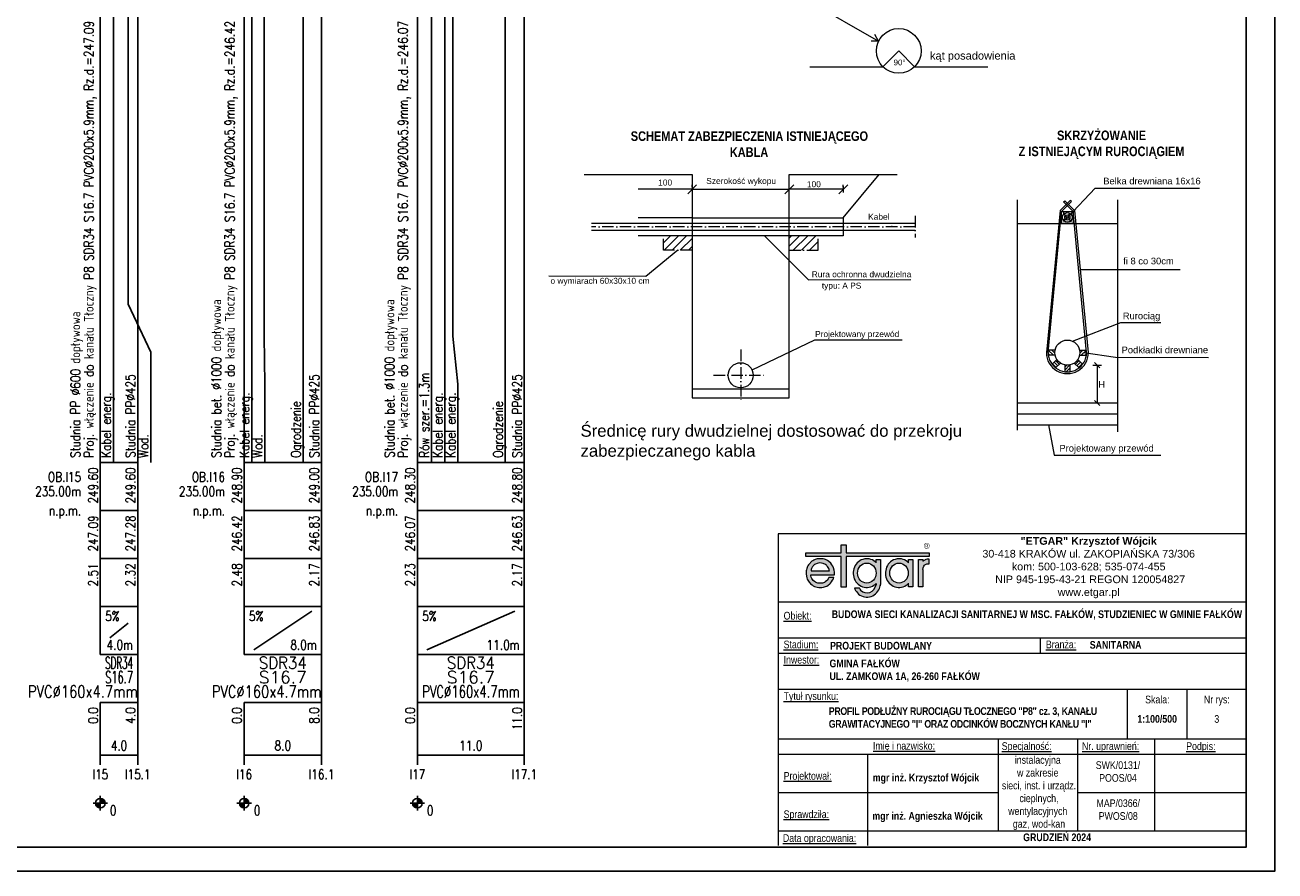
# Model space of a CAD drawing. Header units: metres. Extents: x -25 to 2175, y -3394 to -342.
# Tile 44 of 52: x 1915 to 2175, y -1563 to -1387. Entities that reach past the tile are written whole.
import ezdxf
from ezdxf.enums import TextEntityAlignment as Align

# ---------------------------------------------------------------- set-up
doc = ezdxf.new("R2010")
doc.units = ezdxf.units.M
doc.header["$LTSCALE"] = 0.2
doc.linetypes.add('ACAD_ISO10W100', pattern=[18, 12, -3, 0, -3])
doc.layers.get('0').update_dxf_attribs({"color": 8, "linetype": 'CONTINUOUS'})
doc.layers.add('_00_Formatka', color=7, linetype='CONTINUOUS', lineweight=20)
for name, color, linetype in [('CIENKA', 1, 'CONTINUOUS'), ('linia pomocnicze', 255, 'CONTINUOUS'), ('Linie_tabeli', 7, 'CONTINUOUS'), ('oś', 7, 'CONTINUOUS'), ('Pompownia_P8_Liczby', 7, 'CONTINUOUS'), ('Pompownia_P8_Linie_opisowe', 7, 'CONTINUOUS'), ('Pompownia_P8_Linie_tabeli', 7, 'CONTINUOUS'), ('Pompownia_P8_Opis_PZ', 7, 'CONTINUOUS'), ('Pompownia_P8_Opis_uzbr_n', 7, 'CONTINUOUS'), ('Pompownia_P8_Opis_wl', 7, 'CONTINUOUS'), ('warstwa_nr_0', 8, 'CONTINUOUS'), ('WYMIAR', 4, 'CONTINUOUS')]:
    doc.layers.add(name, color=color, linetype=linetype)
doc.styles.add('Arial', font='arial.ttf')
doc.styles.add('Arial Narrow', font='ARIALN.TTF', dxfattribs={"height": 3.5})
doc.styles.add('OPISOWY', font='txt.shx')
doc.styles.get("Standard").update_dxf_attribs({"font": 'simplex.shx'})
doc.styles.add('TABELA', font='romans.shx', dxfattribs={"height": 2})
pattern_1 = [(45, (1911.9227, -1581.3824), (-0.841899, 0.841899), [])]

# ---------------------------------------------------------------- blocks, each defined once
blk = doc.blocks.new('_Oblique')
at = {"color": 0, "lineweight": -2}
blk.add_line((-0.5, -0.5), (0.5, 0.5), dxfattribs=at)
blk = doc.blocks.new('A$C24AC0CAE')
for color, points in [(3, [(25.67, 9.23), (8.35, 9.23), (8.35, 10.93), (7.36, 10.93), (7.36, 9.23), (0, 9.23), (0, 8.48), (7.36, 8.48), (7.36, 2.1), (8.35, 2.1), (8.35, 8.48), (25.67, 8.48)]), (256, [(25.37, 6.95), (25.67, 6.95), (25.67, 7.92), (25.25, 7.92), (25.03, 7.84), (24.89, 7.78), (24.78, 7.71), (24.68, 7.65), (24.6, 7.6), (24.52, 7.53), (24.45, 7.47), (24.39, 7.47), (24.39, 7.84), (23.5, 7.84), (23.5, 2.15), (24.39, 2.15), (24.39, 5.74), (24.47, 6.12), (24.61, 6.45), (24.73, 6.64), (24.82, 6.71), (24.92, 6.78), (25.06, 6.84), (25.24, 6.91)])]:
    blk.add_hatch(color=color).paths.add_polyline_path(points)
h = blk.add_hatch(color=256)
h.paths.add_polyline_path([(4.95, 2.74), (5.13, 2.92), (5.32, 3.17), (5.56, 3.54), (5.71, 3.84), (5.78, 4.06), (4.79, 4.06), (4.63, 3.8), (4.45, 3.55), (4.26, 3.37), (4.01, 3.17), (3.83, 3.06), (3.45, 2.93), (3.05, 2.88), (2.5, 2.93), (2.27, 3), (1.96, 3.12), (1.78, 3.24), (1.52, 3.48), (1.34, 3.68), (1.22, 3.87), (1.17, 3.99), (1.1, 4.18), (1.04, 4.43), (1.01, 4.65), (5.96, 4.65), (5.95, 5.18), (5.87, 5.64), (5.75, 6.08), (5.57, 6.46), (5.4, 6.75), (5.17, 7.07), (4.8, 7.43), (4.48, 7.64), (4.09, 7.83), (3.87, 7.9), (3.58, 7.97), (3.09, 8), (2.75, 8), (2.3, 7.95), (1.94, 7.84), (1.64, 7.71), (1.4, 7.59), (1.22, 7.46), (1.09, 7.34), (0.97, 7.21), (0.84, 7.09), (0.73, 6.97), (0.66, 6.89), (0.53, 6.72), (0.41, 6.54), (0.34, 6.41), (0.27, 6.25), (0.22, 6.15), (0.17, 5.98), (0.09, 5.7), (0.06, 5.51), (0.03, 5.2), (0.02, 4.85), (0.09, 4.36), (0.18, 3.99), (0.28, 3.73), (0.4, 3.52), (0.53, 3.3), (0.66, 3.14), (0.78, 2.99), (0.97, 2.79), (1.28, 2.53), (1.53, 2.36), (1.81, 2.23), (2.07, 2.12), (2.31, 2.05), (2.69, 1.99), (3, 1.99), (3.3, 1.99), (3.67, 2.05), (3.89, 2.11), (4.05, 2.18), (4.32, 2.3), (4.63, 2.49)])
h.paths.add_polyline_path([(1.06, 5.48), (1.1, 5.75), (1.16, 5.93), (1.28, 6.22), (1.41, 6.4), (1.53, 6.53), (1.65, 6.65), (1.78, 6.77), (1.96, 6.9), (2.3, 7.02), (2.58, 7.09), (2.92, 7.14), (3.24, 7.09), (3.57, 7.03), (3.74, 6.96), (3.93, 6.89), (4.13, 6.76), (4.25, 6.65), (4.38, 6.54), (4.51, 6.4), (4.63, 6.19), (4.75, 5.95), (4.81, 5.78), (4.87, 5.63), (4.88, 5.48)], flags=16)
h = blk.add_hatch(color=256)
edge = h.paths.add_edge_path()
edge.add_line((15.56, 7.84), (14.67, 7.84))
edge.add_line((14.67, 7.84), (14.67, 7.15))
edge.add_spline(control_points=[(14.67, 7.15), (14.6, 7.22), (14.52, 7.29), (14.08, 7.66), (13.64, 7.87), (13.02, 7.99), (12.85, 8), (12.69, 8), (12.4, 8), (12.12, 7.96), (11.41, 7.73), (11, 7.46), (10.35, 6.78), (10.11, 6.36), (9.84, 5.45), (9.81, 4.96), (9.97, 4.03), (10.15, 3.58), (10.7, 2.81), (11.07, 2.5), (11.91, 2.08), (12.39, 1.99), (13.33, 2.05), (13.79, 2.2), (14.36, 2.58), (14.52, 2.71), (14.67, 2.87)], knot_values=[5.520049, 5.520049, 5.520049, 5.520049, 5.626987, 5.626987, 6.112202, 6.112202, 6.283185, 6.283185, 6.283185, 6.572803, 6.572803, 7.058019, 7.058019, 7.543234, 7.543234, 8.028449, 8.028449, 8.513665, 8.513665, 8.99888, 8.99888, 9.484095, 9.484095, 9.969311, 9.969311, 10.188021, 10.188021, 10.188021, 10.188021], degree=3, periodic=0)
edge.add_line((14.68, 2.87), (14.63, 2.59))
edge.add_ellipse((12.73, 2.97), major_axis=(0, 2.09), ratio=0.923674, start_angle=136.5689, end_angle=259.5379, ccw=False)
edge.add_line((11.41, 1.46), (11.27, 1.63))
edge.add_line((11.27, 1.63), (11.2, 1.79))
edge.add_line((11.2, 1.79), (11.17, 1.87))
edge.add_line((11.17, 1.87), (10.15, 1.87))
edge.add_line((10.15, 1.87), (10.2, 1.67))
edge.add_spline(control_points=[(10.2, 1.67), (10.29, 1.49), (10.39, 1.32), (10.78, 0.78), (11.15, 0.47), (11.99, 0.06), (12.47, -0.03), (13.4, 0.04), (13.86, 0.2), (14.64, 0.73), (14.96, 1.09), (15.32, 1.77), (15.42, 2.05), (15.48, 2.35)], knot_values=[2.033718, 2.033718, 2.033718, 2.033718, 2.238106, 2.238106, 2.725025, 2.725025, 3.211944, 3.211944, 3.698864, 3.698864, 4.185783, 4.185783, 4.49503, 4.49503, 4.49503, 4.49503], degree=3, periodic=0)
edge.add_line((15.48, 2.35), (15.56, 2.85))
edge.add_line((15.56, 2.85), (15.56, 7.84))
edge = h.paths.add_edge_path(flags=16)
edge.add_ellipse((12.69, 5.01), major_axis=(0, 2.09), ratio=0.923674, start_angle=0, end_angle=360)
h = blk.add_hatch(color=256)
edge = h.paths.add_edge_path()
edge.add_line((22.3, 7.84), (21.41, 7.84))
edge.add_line((21.41, 7.84), (21.41, 7.13))
edge.add_spline(control_points=[(21.41, 7.13), (21.33, 7.21), (21.25, 7.29), (20.81, 7.66), (20.37, 7.87), (19.74, 7.99), (19.58, 8), (19.41, 8)], knot_values=[5.512455, 5.512455, 5.512455, 5.512455, 5.626987, 5.626987, 6.112202, 6.112202, 6.283185, 6.283185, 6.283185, 6.283185], degree=3, periodic=0)
edge.add_spline(control_points=[(19.41, 8), (19.13, 8), (18.85, 7.96), (18.13, 7.73), (17.72, 7.46), (17.08, 6.78), (16.84, 6.36), (16.57, 5.45), (16.54, 4.96), (16.69, 4.03), (16.87, 3.58), (17.42, 2.81), (17.79, 2.5), (18.64, 2.08), (19.11, 1.99), (20.05, 2.05), (20.51, 2.2), (21.09, 2.58), (21.26, 2.72), (21.41, 2.88)], knot_values=[6.283185, 6.283185, 6.283185, 6.283185, 6.572803, 6.572803, 7.058019, 7.058019, 7.543234, 7.543234, 8.028449, 8.028449, 8.513665, 8.513665, 8.99888, 8.99888, 9.484095, 9.484095, 9.969311, 9.969311, 10.195609, 10.195609, 10.195609, 10.195609], degree=3, periodic=0)
edge.add_line((21.41, 2.88), (21.41, 2.15))
edge.add_line((21.41, 2.15), (22.3, 2.15))
edge.add_line((22.3, 2.15), (22.3, 7.84))
edge = h.paths.add_edge_path(flags=16)
edge.add_ellipse((19.41, 5.01), major_axis=(0, 2.09), ratio=0.923674, start_angle=0, end_angle=360)
at = {"color": 3}
for points in [[(7.36, 9.23), (7.36, 10.93), (8.35, 10.93), (8.35, 9.23)], [(7.36, 8.48), (0, 8.48), (0, 9.23), (7.36, 9.23)], [(8.35, 8.48), (8.35, 2.1), (7.36, 2.1), (7.36, 8.48)], [(8.35, 9.23), (25.67, 9.23), (25.67, 8.48), (8.35, 8.48)]]:
    blk.add_lwpolyline(points, dxfattribs=at)
for points in [[(1.01, 4.65), (5.96, 4.65), (5.95, 5.18), (5.87, 5.64), (5.75, 6.08), (5.57, 6.46), (5.4, 6.75), (5.17, 7.07), (4.8, 7.43), (4.48, 7.64), (4.09, 7.83), (3.87, 7.9), (3.58, 7.97), (3.09, 8), (2.75, 8), (2.3, 7.95), (1.94, 7.84), (1.64, 7.71), (1.4, 7.59), (1.22, 7.46), (1.09, 7.34), (0.97, 7.21), (0.84, 7.09), (0.73, 6.97), (0.66, 6.89), (0.53, 6.72), (0.41, 6.54), (0.34, 6.41), (0.27, 6.25), (0.22, 6.15), (0.17, 5.98), (0.09, 5.7), (0.06, 5.51), (0.03, 5.2), (0.02, 4.85), (0.09, 4.36), (0.18, 3.99), (0.28, 3.73), (0.4, 3.52), (0.53, 3.3), (0.66, 3.14), (0.78, 2.99), (0.97, 2.79), (1.28, 2.53), (1.53, 2.36), (1.81, 2.23), (2.07, 2.12), (2.31, 2.05), (2.69, 1.99), (3, 1.99), (3.3, 1.99), (3.67, 2.05), (3.89, 2.11), (4.05, 2.18), (4.32, 2.3), (4.63, 2.49), (4.95, 2.74), (5.13, 2.92), (5.32, 3.17), (5.56, 3.54), (5.71, 3.84), (5.78, 4.06), (4.79, 4.06), (4.63, 3.8), (4.45, 3.55), (4.26, 3.37), (4.01, 3.17), (3.83, 3.06), (3.45, 2.93), (3.05, 2.88), (2.5, 2.93), (2.27, 3), (1.96, 3.12), (1.78, 3.24), (1.52, 3.48), (1.34, 3.68), (1.22, 3.87), (1.17, 3.99), (1.1, 4.18), (1.04, 4.43)], [(1.06, 5.48), (4.88, 5.48), (4.87, 5.63), (4.81, 5.78), (4.75, 5.95), (4.63, 6.19), (4.51, 6.4), (4.38, 6.54), (4.25, 6.65), (4.13, 6.76), (3.93, 6.89), (3.74, 6.96), (3.57, 7.03), (3.24, 7.09), (2.92, 7.14), (2.58, 7.09), (2.3, 7.02), (1.96, 6.9), (1.78, 6.77), (1.65, 6.65), (1.53, 6.53), (1.41, 6.4), (1.28, 6.22), (1.16, 5.93), (1.1, 5.75)]]:
    blk.add_lwpolyline(points, close=True)
for points in [[(14.67, 7.15), (14.67, 7.84), (15.56, 7.84), (15.56, 2.85)], [(21.41, 7.13), (21.41, 7.84), (22.3, 7.84), (22.3, 2.15), (21.41, 2.15), (21.41, 2.88)], [(24.39, 5.74), (24.39, 2.15), (23.5, 2.15), (23.5, 7.84), (24.39, 7.84), (24.39, 7.47)], [(24.39, 5.74), (24.47, 6.12), (24.61, 6.45), (24.73, 6.64), (24.82, 6.71), (24.92, 6.78), (25.06, 6.84), (25.24, 6.91), (25.37, 6.95), (25.67, 6.95), (25.67, 7.92), (25.25, 7.92), (25.03, 7.84), (24.89, 7.78), (24.78, 7.71), (24.68, 7.65), (24.6, 7.6), (24.52, 7.53), (24.45, 7.47), (24.39, 7.47)], [(14.67, 2.85), (14.63, 2.59)], [(14.67, 2.85), (14.67, 2.87)], [(15.56, 2.85), (15.48, 2.35)], [(11.41, 1.46), (11.27, 1.63), (11.2, 1.79), (11.17, 1.87), (10.15, 1.87), (10.2, 1.67)]]:
    blk.add_lwpolyline(points)
for centre in [(12.69, 5.01), (19.41, 5.01)]:
    blk.add_ellipse(centre, major_axis=(0, 2.09), ratio=0.923674)
blk.add_ellipse((12.73, 2.97), major_axis=(0, 2.09), ratio=0.923674, start_param=2.383576, end_param=4.529791)
for points, knots in [([(14.67, 7.15), (14.6, 7.22), (14.52, 7.29), (14.08, 7.66), (13.64, 7.87), (13.02, 7.99), (12.85, 8), (12.69, 8), (12.4, 8), (12.12, 7.96), (11.41, 7.73), (11, 7.46), (10.35, 6.78), (10.11, 6.36), (9.84, 5.45), (9.81, 4.96), (9.97, 4.03), (10.15, 3.58), (10.7, 2.81), (11.07, 2.5), (11.91, 2.08), (12.39, 1.99), (13.33, 2.05), (13.79, 2.2), (14.36, 2.58), (14.52, 2.71), (14.67, 2.87)], [5.520049, 5.520049, 5.520049, 5.520049, 5.626987, 5.626987, 6.112202, 6.112202, 6.283185, 6.283185, 6.283185, 6.572803, 6.572803, 7.058019, 7.058019, 7.543234, 7.543234, 8.028449, 8.028449, 8.513665, 8.513665, 8.99888, 8.99888, 9.484095, 9.484095, 9.969311, 9.969311, 10.188021, 10.188021, 10.188021, 10.188021]), ([(21.41, 7.13), (21.33, 7.21), (21.25, 7.29), (20.81, 7.66), (20.37, 7.87), (19.74, 7.99), (19.58, 8), (19.41, 8), (19.13, 8), (18.85, 7.96), (18.13, 7.73), (17.72, 7.46), (17.08, 6.78), (16.84, 6.36), (16.57, 5.45), (16.54, 4.96), (16.69, 4.03), (16.87, 3.58), (17.42, 2.81), (17.79, 2.5), (18.64, 2.08), (19.11, 1.99), (20.05, 2.05), (20.51, 2.2), (21.09, 2.58), (21.26, 2.72), (21.41, 2.88)], [5.512455, 5.512455, 5.512455, 5.512455, 5.626987, 5.626987, 6.112202, 6.112202, 6.283185, 6.283185, 6.283185, 6.572803, 6.572803, 7.058019, 7.058019, 7.543234, 7.543234, 8.028449, 8.028449, 8.513665, 8.513665, 8.99888, 8.99888, 9.484095, 9.484095, 9.969311, 9.969311, 10.195609, 10.195609, 10.195609, 10.195609]), ([(10.2, 1.67), (10.29, 1.49), (10.39, 1.32), (10.78, 0.78), (11.15, 0.47), (11.99, 0.06), (12.47, -0.03), (13.4, 0.04), (13.86, 0.2), (14.64, 0.73), (14.96, 1.09), (15.36, 1.85), (15.48, 2.23), (15.53, 2.63)], [2.033718, 2.033718, 2.033718, 2.033718, 2.238106, 2.238106, 2.725025, 2.725025, 3.211944, 3.211944, 3.698864, 3.698864, 4.185783, 4.185783, 4.593309, 4.593309, 4.593309, 4.593309])]:
    blk.add_open_spline(points, degree=3, knots=knots)

msp = doc.modelspace()

# ---------------------------------------------------------------- hatches: boundary and pattern name
at = {"layer": 'oś', "linetype": 'ACAD_ISO10W100', "lineweight": 18}
h = msp.add_hatch(dxfattribs=at)
h.set_pattern_fill('ANSI31', color=256, scale=0.375, style=0)
h.set_pattern_definition(pattern_1)
h.paths.add_polyline_path([(2053.72, -1433.64), (2053.72, -1430.64), (2047.72, -1430.64), (2047.72, -1433.64)])
h = msp.add_hatch(dxfattribs=at)
h.set_pattern_fill('ANSI31', color=256, scale=0.375, style=0)
h.set_pattern_definition(pattern_1)
h.paths.add_polyline_path([(2079.97, -1430.64), (2073.97, -1430.64), (2073.97, -1433.64), (2079.97, -1433.64)])

# ---------------------------------------------------------------- linework, layer by layer
at = {"lineweight": 18}
for p, q in [((2077.79, -1381.55), (2092.62, -1390.06)), ((2092.62, -1390.06), (2091.81, -1388.69)), ((2092.62, -1390.06), (2091.03, -1390.05)), ((2096.82, -1392.09), (2093.52, -1395.39)), ((2096.82, -1392.09), (2100.12, -1395.39)), ((2073.97, -1417.89), (2096.47, -1417.89)), ((2085.22, -1426.89), (2092.72, -1417.89)), ((2053.72, -1420.94), (2042.47, -1420.94)), ((2053.72, -1420.48), (2053.72, -1420.01)), ((2053.72, -1420.94), (2073.97, -1420.94)), ((2073.97, -1420.48), (2073.97, -1420.01)), ((2073.97, -1420.48), (2073.97, -1420.01)), ((2085.22, -1420.94), (2073.97, -1420.94)), ((2085.22, -1420.48), (2085.22, -1420.01)), ((2085.22, -1420.26), (2085.22, -1421.63)), ((2121.48, -1423.11), (2121.48, -1471.13)), ((2142.48, -1471.49), (2142.48, -1423.11)), ((2032.72, -1428.01), (2100.22, -1428.01)), ((2053.72, -1426.89), (2042.47, -1426.89)), ((2053.72, -1426.89), (2073.97, -1426.89)), ((2073.97, -1426.89), (2085.22, -1426.89)), ((2085.22, -1426.89), (2085.22, -1430.64)), ((2121.48, -1428.04), (2142.48, -1428.04)), ((2100.22, -1429.51), (2032.72, -1429.51)), ((2085.22, -1430.64), (2042.47, -1430.64)), ((2129.43, -1454.47), (2128, -1454.46)), ((2128, -1454.46), (2129.06, -1455.52)), ((2128.72, -1454.47), (2129.35, -1455.11)), ((2134.52, -1454.47), (2135.95, -1454.46)), ((2135.24, -1454.47), (2134.6, -1455.11)), ((2135.95, -1454.46), (2134.89, -1455.52)), ((2127.98, -1455.2), (2128.29, -1455.52)), ((2129.43, -1455.52), (2128, -1455.51)), ((2129.8, -1456.43), (2128.8, -1457.43)), ((2128.89, -1457.34), (2129.63, -1458.08)), ((2129.23, -1457), (2129.97, -1457.74)), ((2130.54, -1457.17), (2129.53, -1458.19)), ((2129.55, -1456.68), (2130.29, -1457.42)), ((2133.41, -1457.17), (2134.42, -1458.19)), ((2134.4, -1456.68), (2133.66, -1457.42)), ((2134.72, -1457), (2133.98, -1457.74)), ((2134.15, -1456.43), (2135.15, -1457.43)), ((2135.06, -1457.34), (2134.32, -1458.08)), ((2134.52, -1455.52), (2135.95, -1455.51)), ((2135.97, -1455.2), (2135.66, -1455.52)), ((2137.65, -1457.08), (2138.73, -1458.17)), ((2131.45, -1457.53), (2131.45, -1458.97)), ((2131.45, -1457.53), (2131.45, -1458.97)), ((2132.5, -1457.57), (2131.45, -1458.63)), ((2131.85, -1457.61), (2131.45, -1458.01)), ((2132.5, -1458.22), (2131.71, -1459.01)), ((2132.5, -1457.53), (2132.5, -1458.97)), ((2132.5, -1457.53), (2132.5, -1458.97)), ((2137.27, -1457.61), (2139.12, -1457.61)), ((2138.2, -1457.61), (2138.2, -1465.49)), ((2053.72, -1462.51), (2073.97, -1462.51)), ((2137.66, -1464.96), (2138.75, -1466.04)), ((2121.48, -1465.49), (2142.48, -1465.49)), ((2121.48, -1467.76), (2142.48, -1467.76)), ((2121.48, -1470.04), (2142.48, -1470.04))]:
    msp.add_line(p, q, dxfattribs=at)
at = {"linetype": 'ACAD_ISO10W100', "lineweight": 18}
for p, q in [((2047.72, -1433.64), (2047.72, -1430.64)), ((2079.97, -1433.64), (2079.97, -1430.64)), ((2053.72, -1433.64), (2047.72, -1433.64)), ((2073.97, -1433.64), (2079.97, -1433.64))]:
    msp.add_line(p, q, dxfattribs=at)
at = {"lineweight": 18}
for points in [[(2031.22, -1417.89), (2053.72, -1417.89), (2053.72, -1464.39), (2073.97, -1464.39), (2073.97, -1417.89)], [(2131.98, -1426.81), (2137.81, -1420.7), (2159.53, -1420.7)], [(2127.95, -1454.99), (2130.75, -1425.59), (2132.84, -1423.5), (2132.59, -1423.25), (2130.5, -1425.34), (2127.6, -1454.99)], [(2136, -1454.99), (2133.2, -1425.59), (2131.18, -1423.57), (2131.43, -1423.32), (2133.45, -1425.34), (2136.35, -1454.99)], [(2133.2, -1428.04), (2130.75, -1428.04), (2130.75, -1425.59), (2133.2, -1425.59), (2133.2, -1428.04)], [(2068.83, -1430.64), (2078, -1439.81), (2099.36, -1439.78)], [(2050.72, -1433.64), (2050.72, -1433.64), (2044.05, -1439.09), (2023.85, -1439.07)], [(2134.65, -1437.66), (2155.52, -1437.66)], [(2133.04, -1452.59), (2143.14, -1448.72), (2151.48, -1448.72)], [(2066.21, -1458.58), (2079.32, -1452.32), (2097.52, -1452.34)], [(2135.42, -1454.99), (2142.04, -1455.94), (2161.45, -1455.99)], [(2128.08, -1470.04), (2129.25, -1476.34), (2151.47, -1476.34)]]:
    msp.add_lwpolyline(points, dxfattribs=at)
for centre, radius in [((2131.98, -1426.81), 0.997), ((2131.98, -1426.81), 0.541), ((2131.98, -1426.81), 0.207), ((2131.98, -1454.99), 2.62), ((2063.84, -1459.72), 2.62)]:
    msp.add_circle(centre, radius, dxfattribs=at)
for major_axis in [(-4.38, 0), (-4.02, 0)]:
    msp.add_ellipse((2131.98, -1454.99), major_axis=major_axis, ratio=1, start_param=0, end_param=3.141593, dxfattribs=at)
for points in [[(2131.82, -1426.69), (2131.59, -1426.62), (2131.48, -1426.32), (2131.48, -1426.03), (2131.11, -1425.92)], [(2132.88, -1425.95), (2132.81, -1426.18), (2132.51, -1426.29), (2132.23, -1426.29), (2132.12, -1426.66)], [(2131.85, -1426.96), (2131.78, -1427.19), (2131.48, -1427.3), (2131.19, -1427.3), (2131.08, -1427.67)], [(2132.85, -1427.69), (2132.62, -1427.62), (2132.52, -1427.33), (2132.52, -1427.04), (2132.14, -1426.93)]]:
    msp.add_spline(points, degree=3, dxfattribs=at)
at = {"layer": '_00_Formatka', "color": 0}
for p, q in [((2169.4, -1492.76), (2071.64, -1492.76)), ((2071.64, -1492.76), (2071.64, -1557.76)), ((2071.64, -1506.97), (2169.4, -1506.97)), ((2071.64, -1506.97), (2071.64, -1514.48)), ((2071.64, -1514.48), (2071.64, -1520.85)), ((2071.64, -1514.48), (2169.4, -1514.48)), ((2126.34, -1514.55), (2126.34, -1517.67)), ((2071.64, -1517.67), (2071.64, -1525.17)), ((2071.64, -1517.67), (2169.4, -1517.67)), ((2071.64, -1525.17), (2169.4, -1525.17)), ((2144.54, -1535.53), (2144.54, -1525.17)), ((2156.9, -1525.17), (2156.9, -1535.53)), ((2071.64, -1535.53), (2169.4, -1535.53)), ((2117.52, -1535.53), (2117.52, -1538.71)), ((2126.34, -1535.53), (2148.63, -1535.53)), ((2131.04, -1535.53), (2169.4, -1535.53)), ((2134.11, -1535.53), (2134.11, -1538.71)), ((2150.15, -1535.53), (2150.15, -1554.71)), ((2071.64, -1538.71), (2134.11, -1538.71)), ((2071.64, -1538.71), (2169.4, -1538.71)), ((2090.27, -1538.71), (2090.27, -1557.76)), ((2117.52, -1538.71), (2117.52, -1554.71)), ((2134.11, -1538.71), (2169.4, -1538.71)), ((2134.11, -1538.71), (2134.11, -1554.71)), ((2071.64, -1546.71), (2117.52, -1546.71)), ((2071.64, -1554.71), (2169.4, -1554.71))]:
    msp.add_line(p, q, dxfattribs=at)
at = {"layer": '_00_Formatka', "color": 0, "ltscale": 3000}
for points in [[(2134.11, -1546.71), (2169.4, -1546.71)], [(2134.11, -1549.22), (2134.11, -1549.22)], [(2117.52, -1552.93), (2117.52, -1552.93)], [(2150.15, -1554.71), (2150.15, -1554.71)]]:
    msp.add_lwpolyline(points, dxfattribs=at)
at = {"layer": 'CIENKA', "color": 0, "lineweight": 18}
for p, q in [((2078.26, -1395.39), (2093.52, -1395.39)), ((2100.12, -1395.39), (2115.38, -1395.39))]:
    msp.add_line(p, q, dxfattribs=at)
msp.add_circle((2096.82, -1392.09), 4.66, dxfattribs=at)
at = {"layer": 'linia pomocnicze', "lineweight": 18}
msp.add_point((2095.34, -1428.71), dxfattribs=at)
at = {"layer": 'Linie_tabeli'}
msp.add_lwpolyline([(0.29, -1558.06), (2169.29, -1558.06), (2169.29, -1272.06), (0.29, -1272.06)], close=True, dxfattribs=at)
at = {"layer": 'oś', "linetype": 'ACAD_ISO10W100', "lineweight": 18}
for p, q in [((2100.22, -1428.76), (2032.72, -1428.76)), ((2100.22, -1426.51), (2100.22, -1431.01))]:
    msp.add_line(p, q, dxfattribs=at)
for points in [[(2063.84, -1454.34), (2063.84, -1465.4)], [(2058.19, -1459.72), (2069.15, -1459.72)]]:
    msp.add_lwpolyline(points, dxfattribs=at)
at = {"layer": 'Pompownia_P8_Liczby'}
for p, q in [((1929.3, -1549.13), (1931.25, -1548.72)), ((1929.31, -1549.2), (1931.24, -1548.65)), ((1929.33, -1549.27), (1931.21, -1548.58)), ((1929.36, -1549.33), (1931.19, -1548.52)), ((1929.39, -1549.39), (1931.16, -1548.45)), ((1929.43, -1549.45), (1931.12, -1548.39)), ((1929.47, -1549.51), (1931.08, -1548.34)), ((1929.51, -1549.57), (1931.04, -1548.28)), ((1929.56, -1549.62), (1930.99, -1548.23)), ((1929.61, -1549.67), (1930.94, -1548.18)), ((1929.66, -1549.71), (1930.89, -1548.14)), ((1929.72, -1549.75), (1930.83, -1548.09)), ((1929.77, -1549.79), (1930.77, -1548.06)), ((1929.84, -1549.82), (1930.71, -1548.02)), ((1929.9, -1549.85), (1930.65, -1548)), ((1929.97, -1549.87), (1930.58, -1547.97)), ((1930.03, -1549.89), (1930.52, -1547.95)), ((1930.1, -1549.91), (1930.45, -1547.94)), ((1930.17, -1549.92), (1930.38, -1547.93)), ((1930.24, -1549.92), (1930.31, -1547.92)), ((1930.27, -1547.42), (1930.27, -1550.42)), ((1959.29, -1549.13), (1961.25, -1548.72)), ((1959.31, -1549.2), (1961.23, -1548.65)), ((1959.33, -1549.27), (1961.21, -1548.58)), ((1959.36, -1549.33), (1961.18, -1548.52)), ((1959.39, -1549.39), (1961.15, -1548.45)), ((1959.42, -1549.45), (1961.12, -1548.39)), ((1959.46, -1549.51), (1961.08, -1548.34)), ((1959.5, -1549.57), (1961.04, -1548.28)), ((1959.55, -1549.62), (1960.99, -1548.23)), ((1959.6, -1549.67), (1960.94, -1548.18)), ((1959.65, -1549.71), (1960.89, -1548.14)), ((1959.71, -1549.75), (1960.83, -1548.09)), ((1959.77, -1549.79), (1960.77, -1548.06)), ((1959.83, -1549.82), (1960.71, -1548.02)), ((1959.89, -1549.85), (1960.64, -1548)), ((1959.96, -1549.87), (1960.58, -1547.97)), ((1960.03, -1549.89), (1960.51, -1547.95)), ((1960.1, -1549.91), (1960.44, -1547.94)), ((1960.17, -1549.92), (1960.37, -1547.93)), ((1960.23, -1549.92), (1960.3, -1547.92)), ((1960.27, -1547.42), (1960.27, -1550.42)), ((1995.42, -1549.13), (1997.37, -1548.72)), ((1995.43, -1549.2), (1997.36, -1548.65)), ((1995.46, -1549.27), (1997.34, -1548.58)), ((1995.48, -1549.33), (1997.31, -1548.52)), ((1995.51, -1549.39), (1997.28, -1548.45)), ((1995.55, -1549.45), (1997.24, -1548.39)), ((1995.59, -1549.51), (1997.21, -1548.34)), ((1995.63, -1549.57), (1997.16, -1548.28)), ((1995.68, -1549.62), (1997.12, -1548.23)), ((1995.73, -1549.67), (1997.07, -1548.18)), ((1995.78, -1549.71), (1997.01, -1548.14)), ((1995.84, -1549.75), (1996.96, -1548.09)), ((1995.9, -1549.79), (1996.9, -1548.06)), ((1995.96, -1549.82), (1996.83, -1548.02)), ((1996.02, -1549.85), (1996.77, -1548)), ((1996.09, -1549.87), (1996.71, -1547.97)), ((1996.15, -1549.89), (1996.64, -1547.95)), ((1996.22, -1549.91), (1996.57, -1547.94)), ((1996.29, -1549.92), (1996.5, -1547.93)), ((1996.36, -1549.92), (1996.43, -1547.92)), ((1996.4, -1547.42), (1996.4, -1550.42)), ((1928.77, -1548.92), (1931.77, -1548.92)), ((1929.28, -1549.06), (1931.26, -1548.78)), ((1929.28, -1548.99), (1931.27, -1548.85)), ((1958.77, -1548.92), (1961.77, -1548.92)), ((1959.27, -1548.99), (1961.27, -1548.85)), ((1959.28, -1549.06), (1961.26, -1548.78)), ((1994.9, -1548.92), (1997.9, -1548.92)), ((1995.4, -1548.99), (1997.39, -1548.85)), ((1995.41, -1549.06), (1997.39, -1548.78))]:
    msp.add_line(p, q, dxfattribs=at)
for centre in [(1930.27, -1548.92), (1960.27, -1548.92), (1996.4, -1548.92)]:
    msp.add_circle(centre, 1, dxfattribs=at)
at = {"layer": 'Pompownia_P8_Linie_opisowe'}
for p, q in [((1972.57, -1333.16), (1972.57, -1477.92)), ((2014.72, -1335.82), (2014.72, -1477.92)), ((1932.99, -1339.92), (1932.99, -1477.92)), ((1961.85, -1346.83), (1961.85, -1477.92)), ((1999.34, -1349.92), (1999.34, -1477.92)), ((2002.16, -1351.63), (2002.16, -1477.92))]:
    msp.add_line(p, q, dxfattribs=at)
for points in [[(1936.09, -1346.92), (1936.09, -1444.88), (1940.77, -1454.88), (1940.77, -1477.92)], [(2003.8, -1351.27), (2003.8, -1451.56), (2004.86, -1461.56), (2004.86, -1477.92)], [(1964.43, -1353.67), (1964.43, -1451.56), (1964.55, -1461.56), (1964.55, -1477.92)]]:
    msp.add_lwpolyline(points, dxfattribs=at)
at = {"layer": 'Pompownia_P8_Linie_tabeli'}
for p, q in [((1930.27, -1477.92), (1938.07, -1477.92)), ((1930.27, -1477.92), (1930.27, -1507.92)), ((1930.27, -1477.92), (1930.27, -1517.92)), ((1938.07, -1477.92), (1938.07, -1507.92)), ((1938.07, -1477.92), (1938.07, -1538.92)), ((1960.27, -1477.92), (1976.4, -1477.92)), ((1960.27, -1477.92), (1960.27, -1507.92)), ((1960.27, -1477.92), (1960.27, -1517.92)), ((1976.4, -1477.92), (1976.4, -1507.92)), ((1976.4, -1477.92), (1976.4, -1538.92)), ((1996.4, -1477.92), (2018.71, -1477.92)), ((1996.4, -1477.92), (1996.4, -1507.92)), ((1996.4, -1477.92), (1996.4, -1538.92)), ((2018.71, -1477.92), (2018.71, -1507.92)), ((2018.71, -1477.92), (2018.71, -1538.92)), ((1930.27, -1487.92), (1938.07, -1487.92)), ((1960.27, -1487.92), (1976.4, -1487.92)), ((1996.4, -1487.92), (2018.71, -1487.92)), ((1930.27, -1497.92), (1938.07, -1497.92)), ((1960.27, -1497.92), (1976.4, -1497.92)), ((1996.4, -1497.92), (2018.71, -1497.92)), ((1930.27, -1507.92), (1938.07, -1507.92)), ((1930.27, -1507.92), (1930.27, -1517.92)), ((1938.07, -1507.92), (1938.07, -1517.92)), ((1960.27, -1507.92), (1976.4, -1507.92)), ((1960.27, -1507.92), (1960.27, -1517.92)), ((1962.27, -1516.92), (1974.4, -1508.92)), ((1976.4, -1507.92), (1976.4, -1517.92)), ((1996.4, -1507.92), (2018.71, -1507.92)), ((1996.4, -1507.92), (1996.4, -1517.92)), ((1998.4, -1516.92), (2016.71, -1508.92)), ((2018.71, -1507.92), (2018.71, -1517.92)), ((1932.27, -1514.42), (1936.07, -1511.42)), ((1930.27, -1517.92), (1938.07, -1517.92)), ((1938.07, -1517.92), (1938.07, -1527.92)), ((1960.27, -1517.92), (1976.4, -1517.92)), ((1976.4, -1517.92), (1976.4, -1527.92)), ((1996.4, -1517.92), (2018.71, -1517.92)), ((2018.71, -1517.92), (2018.71, -1527.92)), ((1930.27, -1527.92), (1938.07, -1527.92)), ((1930.27, -1527.92), (1930.27, -1540.92)), ((1930.27, -1527.92), (1930.27, -1538.92)), ((1938.07, -1527.92), (1938.07, -1540.92)), ((1960.27, -1527.92), (1976.4, -1527.92)), ((1960.27, -1527.92), (1960.27, -1540.92)), ((1960.27, -1527.92), (1960.27, -1538.92)), ((1976.4, -1527.92), (1976.4, -1540.92)), ((1996.4, -1527.92), (2018.71, -1527.92)), ((1996.4, -1527.92), (1996.4, -1540.92)), ((2018.71, -1527.92), (2018.71, -1540.92)), ((1930.27, -1538.92), (1938.07, -1538.92)), ((1960.27, -1538.92), (1976.4, -1538.92)), ((1996.4, -1538.92), (2018.71, -1538.92))]:
    msp.add_line(p, q, dxfattribs=at)
for points in [[(1930.27, -1477.92), (1930.27, -1358.14)], [(1938.07, -1477.92), (1938.07, -1356.22)], [(1976.4, -1477.92), (1976.4, -1360.75)], [(2018.71, -1477.92), (2018.71, -1362.77)], [(1960.27, -1477.92), (1960.27, -1364.8)], [(1996.4, -1477.92), (1996.4, -1368.36)]]:
    msp.add_lwpolyline(points, dxfattribs=at)
at = {"layer": 'warstwa_nr_0'}
msp.add_lwpolyline([(-24.71, -1563.06), (2175.29, -1563.06), (2175.29, -1266.06), (-24.71, -1266.06)], close=True, dxfattribs=at)

# ---------------------------------------------------------------- block references
at = {"lineweight": 18, "xscale": 1.875, "yscale": 1.875, "zscale": 1.875, "rotation": 180}
msp.add_blockref('_Oblique', (2053.72, -1420.94), dxfattribs=at)
at = {"lineweight": 18, "xscale": 1.875, "yscale": 1.875, "zscale": 1.875}
for p in [(2073.97, -1420.94), (2085.22, -1420.94)]:
    msp.add_blockref('_Oblique', p, dxfattribs=at)
at = {"layer": '_00_Formatka', "color": 0}
msp.add_blockref('A$C24AC0CAE', (2077.46, -1505.96), dxfattribs=at)

# ---------------------------------------------------------------- texts
at = {"lineweight": 18, "style": 'Arial'}
for s, insert, char_height, width, attachment_point in [('{\\fArial Narrow|b1|i0|c238|p34;\\W1.93230; }{\\fArial Narrow|b1|i0|c238|p34;SCHEMAT ZABEZPIECZENIA ISTNIEJĄCEGO }\\P{\\fArial Narrow|b1|i0|c238|p34;\\W8.59057;    }{\\fArial Narrow|b1|i0|c238|p34;KABLA}', (2039.68, -1408.86), 2, 51.9628, 1), ('{\\fArial Narrow|b1|i0|c238|p34;SKRZYŻ\\fArial Narrow|b1|i0|c0|p34;OWAN\\fArial Narrow|b1|i0|c238|p34;IE\\fArial Narrow|b1|i0|c0|p34; \\P\\fArial Narrow|b1|i0|c238|p34;Z\\fArial Narrow|b1|i0|c0|p34; \\fArial Narrow|b1|i0|c238|p34;IST\\fArial Narrow|b1|i0|c0|p34;N\\fArial Narrow|b1|i0|c238|p34;IEJĄ\\fArial Narrow|b1|i0|c0|p34;C\\fArial Narrow|b1|i0|c238|p34;YM\\fArial Narrow|b1|i0|c0|p34; \\fArial Narrow|b1|i0|c238|p34;RUR\\fArial Narrow|b1|i0|c0|p34;OC\\fArial Narrow|b1|i0|c238|p34;IĄGIEM}', (2139.12, -1411.66), 2, 43.6438, 5), ('Szerokość wykopu', (2056.66, -1418.58), 1.25, 19.0544, 1), ('Belka drewniana 16x16', (2139.46, -1418.52), 1.4, 27.044, 1), ('{\\fArial|b0|i0|c238|p34;Kabel}', (2090.42, -1426.05), 1.25, 8.535, 1), ('fi 8 co 30cm', (2143.63, -1435.19), 1.4, 28.6401, 1), ('{\\fArial|b0|i0|c238|p34;Rura ochronna dwudzielna}', (2078.66, -1438.04), 1.25, 24.8599, 1), ('{\\fArial|b0|i0|c238|p34;o wymiarach 60x30x10 cm}', (2024.16, -1439.4), 1.25, 30.6312, 1), ('{\\fArial|b0|i0|c238|p34;typu: A PS}', (2080.76, -1440.4), 1.25, 17.0064, 1), ('Rurociąg', (2143.54, -1446.63), 1.4, 17.2064, 1), ('{\\fArial|b0|i0|c238|p34;Projektowany przew\\fArial|b0|i0|c0|p34;ó\\fArial|b0|i0|c238|p34;d}', (2079.36, -1450.5), 1.25, 20.8322, 1), ('Podkładki drewniane', (2143.29, -1453.73), 1.4, 25.8115, 1), ('{\\fArial|b0|i0|c238|p34;H}', (2138.43, -1460.92), 1.4, 1.6099, 1), ('{\\fArial|b0|i0|c238|p34;Średnicę rury dwudzielnej dostosować do przekroju zabezpieczanego kabla}', (2030.43, -1470.03), 2.5, 80.2955, 1), ('Projektowany przewód', (2130.32, -1474.22), 1.4, 42.9655, 1)]:
    msp.add_mtext(s, dxfattribs=dict(at, insert=insert, char_height=char_height, width=width, attachment_point=attachment_point))
at = {"lineweight": 18, "char_height": 1.25, "attachment_point": 5, "style": 'Arial'}
for insert in [(2048.09, -1419.54), (2079.11, -1419.89)]:
    msp.add_mtext('{\\fArial|b0|i0|c238|p34;100}', dxfattribs=dict(at, insert=insert))
at = {"layer": '_00_Formatka', "color": 0, "lineweight": 18, "insert": (2136.43, -1493.45), "char_height": 1.6, "width": 66.3768, "attachment_point": 2, "style": 'OPISOWY'}
msp.add_mtext('{\\fArial|b1|i0|c238|p34;"ETGAR" Krzysztof Wójcik\\P\\fArial|b0|i0|c238|p34;30-418 KRAKÓW ul. ZAKOPIAŃSKA 73/306 \\Pkom: 500-103-628; 535-074-455 \\P NIP 945-195-43-21 REGON 120054827\\Pwww.etgar.pl}', dxfattribs=at)
at = {"layer": '_00_Formatka', "color": 0, "insert": (2102.03, -1494.69), "char_height": 1.2, "width": 13.1944, "attachment_point": 1}
msp.add_mtext('{\\fArial|b0|i0|c238|p0;®}', dxfattribs=at)
at = {"layer": '_00_Formatka', "color": 0, "char_height": 1.6, "style": 'Arial Narrow'}
for s, insert, width, attachment_point in [('{\\L\\C7;Obiekt:}', (2072.8, -1509.04), 10.032, 1), ('{\\L\\C7;Branża:}', (2127.5, -1515.03), 10.032, 1), ('{\\L\\C7;Stadium:}', (2072.8, -1515.03), 10.032, 1), ('{\\fArial Narrow|b1|i0|c238|p34;\\C7;PROJEKT BUDOWLANY}', (2082.48, -1516.1), 43.3002, 4), ('{\\fArial Narrow|b1|i0|c238|p34;\\C7;SANITARNA}', (2136.65, -1515.92), 31.5233, 4), ('{\\L\\C7;Inwestor:}', (2072.8, -1518.21), 10.032, 1), ('{\\fArial Narrow|b1|i0|c238|p34;GMINA FAŁKÓW\\PUL. ZAMKOWA 1A, 26-260 FAŁKÓW}', (2082.37, -1521.3), 107.3096, 4), ('{\\T0.95;\\fArial Narrow|b1|i0|c238|p0;PROFIL PODŁUŻNY RUROCIĄGU TŁOCZNEGO "P8\'\' cz. 3, KANAŁU GRAWITACYJNEGO "I" ORAZ ODCINKÓW BOCZNYCH KANŁU "I"}', (2082.22, -1531.07), 62.3387, 4), ('{\\fArial Narrow|b0|i0|c238|p34;\\W7.19850; }{\\C7;Skala:}', (2144.54, -1526.51), 12.3584, 1), ('{\\fArial Narrow|b1|i0|c238|p34;1:100/500}', (2150.72, -1531.37), 14.2466, 5), ('{\\fArial Narrow|b0|i0|c238|p0;3}', (2163.15, -1531.37), 12.5029, 5), ('{\\fArial Narrow|b0|i0|c238|p34;instalacyjna \\Pw zakresie\\P sieci, inst. i urządz.\\P cieplnych, \\Pwentylacyjnych\\P gaz, wod-kan}', (2125.81, -1546.81), 16.0098, 5), ('{\\fArial Narrow|b1|i0|c238|p34;GRUDZIEŃ 2024}', (2129.84, -1556.04), 79.1336, 5)]:
    msp.add_mtext(s, dxfattribs=dict(at, insert=insert, width=width, attachment_point=attachment_point))
at = {"layer": '_00_Formatka', "ltscale": 0.35, "insert": (2082.82, -1508.73), "char_height": 1.6, "width": 81, "attachment_point": 1, "style": 'TABELA'}
msp.add_mtext('\\A1;{\\fArial Narrow|b1|i0|c238|p34;BUDOWA SIECI KANALIZACJI SANITARNEJ W MSC. FAŁKÓW, STUDZIENIEC W GMINIE FAŁKÓW}', dxfattribs=at)
at = {"layer": '_00_Formatka', "color": 0, "char_height": 1.6, "style": 'Arial Narrow'}
for s, insert, attachment_point in [('{\\L\\C7;Tytuł rysunku:}', (2072.8, -1525.79), 1), ('{\\L\\C7;Imię i nazwisko:}', (2091.44, -1536.15), 1), ('{\\L\\C7;Specjalność:}', (2118.29, -1536.22), 1), ('{\\L\\C7;Nr. uprawnień:}', (2135.04, -1536.22), 1), ('{\\L\\C7;Podpis:}', (2156.77, -1536.23), 1), ('SWK/0131/\\PPOOS/04', (2142.54, -1542.33), 5), ('{\\LProjektował:}', (2072.8, -1542.43), 1), ('{\\fArial Narrow|b1|i0|c238|p34;mgr inż. Krzysztof Wójcik}', (2091.39, -1542.79), 1), ('MAP/0366/\\PPWOS/08', (2142.59, -1550.27), 5), ('{\\LSprawdziła:}', (2072.8, -1550.43), 1), ('{\\fArial Narrow|b1|i0|c238|p34;mgr inż. Agnieszka Wójcik}', (2091.31, -1550.78), 1), ('{\\LData opracowania:}', (2072.65, -1555.4), 1)]:
    msp.add_mtext(s, dxfattribs=dict(at, insert=insert, attachment_point=attachment_point))
at = {"layer": '_00_Formatka', "color": 0, "insert": (2156.9, -1526.51), "char_height": 1.6, "width": 12.5029, "attachment_point": 1, "line_spacing_factor": 2, "style": 'Arial Narrow'}
msp.add_mtext('{\\fArial Narrow|b0|i0|c238|p34;\\W6.99232; }{\\C7;Nr rys:}', dxfattribs=at)
at = {"layer": 'Pompownia_P8_Liczby', "width": 0.8}
for s, p in [('249.60', (1929.77, -1478.92)), ('249.60', (1937.57, -1478.92)), ('248.90', (1959.77, -1478.92)), ('249.00', (1975.9, -1478.92)), ('248.30', (1995.9, -1478.92)), ('248.80', (2018.21, -1478.92)), ('247.09', (1929.77, -1488.92)), ('247.28', (1937.57, -1488.92)), ('246.42', (1959.77, -1488.92)), ('246.83', (1975.9, -1488.92)), ('246.07', (1995.9, -1488.92)), ('246.63', (2018.21, -1488.92)), ('2.51', (1929.77, -1498.92)), ('2.32', (1937.57, -1498.92)), ('2.48', (1959.77, -1498.92)), ('2.17', (1975.9, -1498.92)), ('2.23', (1995.9, -1498.92)), ('2.17', (2018.21, -1498.92)), ('0.0', (1929.77, -1528.92)), ('4.0', (1937.57, -1528.92)), ('0.0', (1959.77, -1528.92)), ('8.0', (1975.9, -1528.92)), ('0.0', (1995.9, -1528.92)), ('11.0', (2018.21, -1528.92))]:
    msp.add_text(s, height=2, rotation=90, dxfattribs=at).set_placement(p, align=Align.RIGHT)
for s, p in [('5%', (1931.27, -1510.92)), ('5%', (1961.27, -1510.92)), ('5%', (1997.4, -1510.92)), ('0', (1932.27, -1551.42)), ('0', (1962.27, -1551.42)), ('0', (1998.4, -1551.42))]:
    msp.add_text(s, height=2, dxfattribs=at).set_placement(p)
for s, height, p in [('4.0m', 2, (1937.07, -1516.92)), ('8.0m', 2, (1975.4, -1516.92)), ('11.0m', 2, (2017.71, -1516.92)), ('PVC%%c160x4.7mm', 2.5, (1938.07, -1526.92)), ('PVC%%c160x4.7mm', 2.5, (1976.4, -1526.92))]:
    msp.add_text(s, height=height, dxfattribs=at).set_placement(p, align=Align.RIGHT)
at = {"layer": 'Pompownia_P8_Liczby'}
for s, width, p, p2 in [('SDR34', 0.501826, (1931.27, -1520.92), (1937.07, -1520.92)), ('SDR34', 0.865979, (1963.33, -1520.92), (1973.33, -1520.92)), ('SDR34', 0.865979, (2002.55, -1520.92), (2012.55, -1520.92)), ('S16.7', 0.608464, (1931.27, -1523.92), (1937.07, -1523.92)), ('S16.7', 1.05, (1963.33, -1523.92), (1973.33, -1523.92)), ('S16.7', 1.05, (2002.55, -1523.92), (2012.55, -1523.92)), ('PVC%%c160x4.7mm', 0.666632, (1997.4, -1526.92), (2017.71, -1526.92))]:
    msp.add_text(s, height=2.5, dxfattribs=dict(at, width=width)).set_placement(p, p2, align=Align.FIT)
at = {"layer": 'Pompownia_P8_Liczby', "width": 0.8}
for s, p in [('4.0', (1934.17, -1537.92)), ('8.0', (1968.33, -1537.92)), ('11.0', (2007.55, -1537.92)), ('I15', (1930.27, -1543.92)), ('I15.1', (1938.07, -1543.92)), ('I16', (1960.27, -1543.92)), ('I16.1', (1976.4, -1543.92)), ('I17', (1996.4, -1543.92)), ('I17.1', (2018.71, -1543.92))]:
    msp.add_text(s, height=2, dxfattribs=at).set_placement(p, align=Align.CENTER)
at = {"layer": 'Pompownia_P8_Linie_tabeli', "width": 0.8}
for s, p in [('OB.I15', (1926.27, -1481.92)), ('OB.I16', (1956.27, -1481.92)), ('OB.I17', (1992.4, -1481.92)), ('235.00m', (1926.27, -1484.92)), ('235.00m', (1956.27, -1484.92)), ('235.00m', (1992.4, -1484.92)), ('n.p.m.', (1926.27, -1488.92)), ('n.p.m.', (1956.27, -1488.92)), ('n.p.m.', (1992.4, -1488.92))]:
    msp.add_text(s, height=2, dxfattribs=at).set_placement(p, align=Align.RIGHT)
at = {"layer": 'Pompownia_P8_Opis_PZ', "width": 0.8}
for s, p in [('Studnia bet. %%c1000 dopływowa', (1955.47, -1476.92)), ('Studnia bet. %%c1000 dopływowa', (1991.6, -1476.92)), ('Studnia PP %%c600 dopływowa', (1926.07, -1476.92)), ('Studnia PP%%c425', (1937.57, -1476.92)), ('Studnia PP%%c425', (1975.9, -1476.92)), ('Studnia PP%%c425', (2018.21, -1476.92))]:
    msp.add_text(s, height=2, rotation=90, dxfattribs=at).set_placement(p)
at = {"layer": 'Pompownia_P8_Opis_uzbr_n', "width": 0.8}
for s, p in [('Rów szer.=1.3m', (1998.84, -1476.92)), ('Kabel energ.', (1932.49, -1476.92)), ('Kabel energ.', (1961.35, -1476.92)), ('Ogrodzenie', (1972.07, -1476.92)), ('Kabel energ.', (2001.66, -1476.92)), ('Kabel energ.', (2004.36, -1476.92)), ('Ogrodzenie', (2014.22, -1476.92)), ('Wod.', (1940.27, -1476.92)), ('Wod.', (1964.05, -1476.92))]:
    msp.add_text(s, height=2, rotation=90, dxfattribs=at).set_placement(p)
at = {"layer": 'Pompownia_P8_Opis_wl', "width": 0.8}
for s, p in [('Proj. włączenie do kanału Tłoczny P8 SDR34 S16.7 PVC%%c200x5.9mm, Rz.d.=247.09', (1928.87, -1476.92)), ('Proj. włączenie do kanału Tłoczny P8 SDR34 S16.7 PVC%%c200x5.9mm, Rz.d.=246.42', (1958.27, -1476.92)), ('Proj. włączenie do kanału Tłoczny P8 SDR34 S16.7 PVC%%c200x5.9mm, Rz.d.=246.07', (1994.4, -1476.92))]:
    msp.add_text(s, height=2, rotation=90, dxfattribs=at).set_placement(p)
at = {"layer": 'WYMIAR', "color": 0, "lineweight": 18, "style": 'Arial'}
for s, height, p in [('kąt posadowienia ', 1.65, (2103.33, -1393.9)), ('90%%d', 1.188, (2095.73, -1395.09))]:
    msp.add_text(s, height=height, dxfattribs=at).set_placement(p)

doc.saveas('drawing.dxf')
